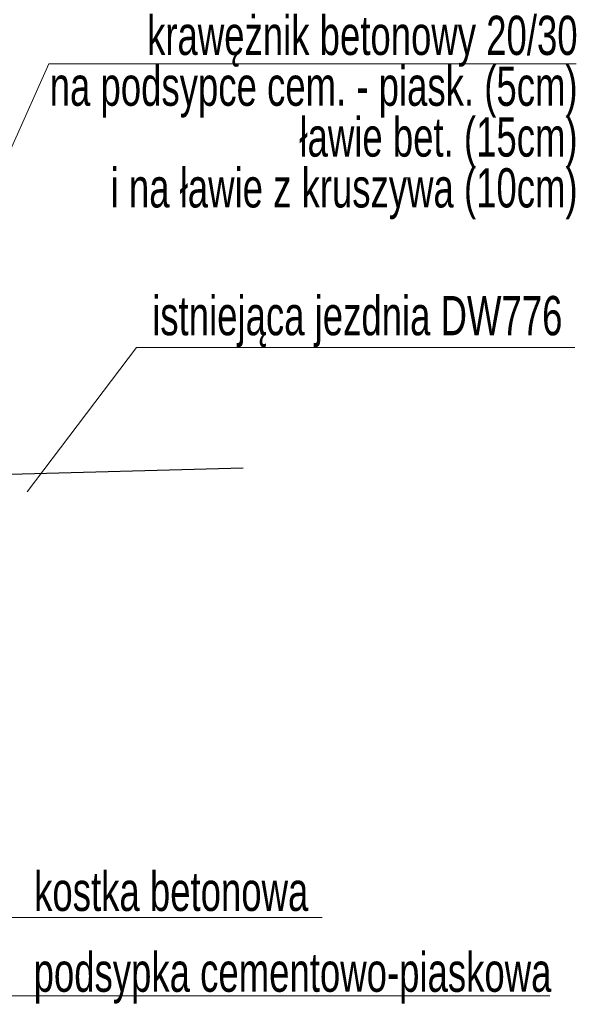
# Model space of a CAD drawing. Header units: metres. Extents: x 1458.7 to 1489, y 574.8 to 588.8.
# Tile 6 of 19: x 1465.7 to 1467.9, y 577.8 to 581.5. Entities that reach past the tile are written whole.
import ezdxf

# ---------------------------------------------------------------- set-up
doc = ezdxf.new("R2010")
doc.units = ezdxf.units.M
doc.header["$MEASUREMENT"] = 0
doc.layers.add('12_obrys', color=7, linetype='Continuous', lineweight=0)
doc.layers.add('3_opisy', color=7, linetype='Continuous', lineweight=0)
doc.styles.add('Style-Arial', font='arial.ttf')

msp = doc.modelspace()

# ---------------------------------------------------------------- linework, layer by layer
at = {"layer": '12_obrys', "color": 7, "linetype": 'Continuous', "lineweight": 30}
msp.add_line((1465.2737, 579.7865), (1466.5973, 579.8222), dxfattribs=at)
at = {"layer": '3_opisy', "color": 7}
for p, q in [((1465.8534, 581.3656), (1465.1838, 579.8686)), ((1466.1895, 580.2825), (1465.7708, 579.7315))]:
    msp.add_line(p, q, dxfattribs=at)
at = {"layer": '3_opisy', "color": 7, "linetype": 'Continuous', "lineweight": 0}
for p, q in [((1465.8534, 581.3656), (1467.87, 581.3656)), ((1466.1895, 580.2825), (1467.8654, 580.2825)), ((1466.8989, 578.1055), (1465.0388, 578.1055)), ((1467.7696, 577.8055), (1465.0388, 577.8055))]:
    msp.add_line(p, q, dxfattribs=at)

# ---------------------------------------------------------------- texts
at = {"layer": '3_opisy', "color": 7, "linetype": 'Continuous', "lineweight": 0, "char_height": 0.15, "attachment_point": 9, "style": 'Style-Arial'}
for s, insert, line_spacing_factor in [('\\H1x;\\W0.666667;krawężnik betonowy 20/30\\Pna podsypce cem. - piask. (5cm)\\Pławie bet. (15cm)\\Pi na ławie z kruszywa (10cm)', (1467.8755, 580.7723), 0.776524), ('\\H1x;\\W0.666667;istniejąca jezdnia DW776', (1467.8174, 580.2838), 0.6)]:
    msp.add_mtext(s, dxfattribs=dict(at, insert=insert, line_spacing_factor=line_spacing_factor))
at = {"layer": '3_opisy', "color": 7, "linetype": 'Continuous', "lineweight": 0, "char_height": 0.15, "style": 'Style-Arial'}
for s, insert, attachment_point in [('\\H1x;\\W0.666667;warstwa mrozochronna z gruntu stabilizowanego spoiwem hydraulicznym\\P', (1472.5566, 579.2599), 3), ('\\H1x;\\W0.666667;kostka betonowa\\P', (1465.7976, 578.2799), 1), ('\\H1x;\\W0.666667;podsypka cementowo-piaskowa\\P', (1465.7955, 577.9711), 1)]:
    msp.add_mtext(s, dxfattribs=dict(at, insert=insert, attachment_point=attachment_point))

doc.saveas('drawing.dxf')
